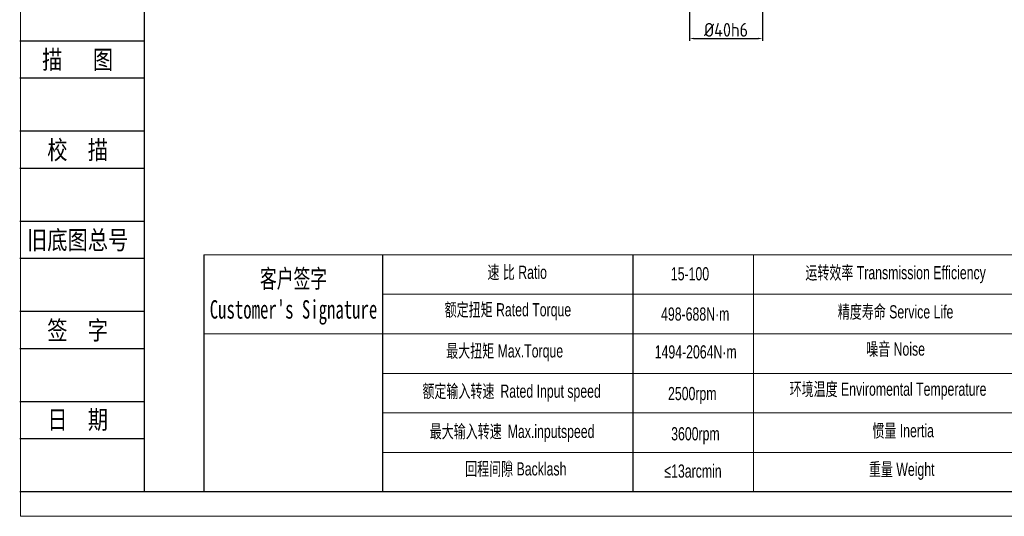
# Model space of a CAD drawing. Header units: millimetres. Extents: x 0 to 1135, y 0 to 802.
# Tile 1 of 17: x 0 to 538, y 0 to 272. Entities that reach past the tile are written whole.
import ezdxf
from ezdxf.enums import TextEntityAlignment as Align

# ---------------------------------------------------------------- set-up
doc = ezdxf.new("R2010")
doc.units = ezdxf.units.MM
for name, color, linetype in [('2细线层', 4, 'Continuous'), ('6文字层', 3, 'Continuous'), ('7标注层', 4, 'Continuous')]:
    doc.layers.add(name, color=color, linetype=linetype)
doc.layers.add('SLD-0', color=7, linetype='Continuous', lineweight=18)
doc.layers.add('图框_外框线', color=7, linetype='Continuous', lineweight=18)
doc.styles.add('宋体', font='txt', dxfattribs={"width": 0.8})
doc.styles.add('工程字', font='gbenor.shx', dxfattribs={"bigfont": 'gbcbig.shx'})
doc.styles.add('标准', font='arial.ttf', dxfattribs={"width": 0.667})
doc.dimstyles.new('ISO-25', dxfattribs={"dimtxt": 2.5, "dimasz": 2.5, "dimexe": 1.25, "dimexo": 0.625, "dimtad": 1, "dimtxsty": 'Standard', "dimcen": 2.5, "dimadec": 0, "dimazin": 0, "dimtfac": 1, "dimtmove": 0, "dimatfit": 3, "dimfxl": 1, "dimarcsym": 0})

# ---------------------------------------------------------------- blocks, each defined once
blk = doc.blocks.new('*D86')
at = {"layer": '6文字层', "color": 0, "lineweight": -2}
for p, q in [((365.91, 300.78), (365.91, 260.37)), ((405.91, 300.78), (405.91, 260.37)), ((368.41, 261.62), (403.41, 261.62))]:
    blk.add_line(p, q, dxfattribs=at)
at = {"layer": '6文字层', "color": 0}
for points in [[(368.41, 262.04), (368.41, 261.2), (365.91, 261.62)], [(403.41, 261.2), (403.41, 262.04), (405.91, 261.62)]]:
    blk.add_solid(points, dxfattribs=at)
at = {"layer": 'Defpoints', "color": 0}
for p in [(365.91, 301.41), (405.91, 301.41), (405.91, 261.62)]:
    blk.add_point(p, dxfattribs=at)
at = {"layer": '6文字层', "color": 0, "insert": (385.91, 266.37), "char_height": 7.5, "attachment_point": 5, "style": '工程字'}
blk.add_mtext('%%C40h6', dxfattribs=at)

msp = doc.modelspace()

# ---------------------------------------------------------------- linework, layer by layer
for p, q in [((198.0782, 143.1919), (198.0782, 13.4864)), ((334.9858, 143.1919), (334.9858, 13.4864))]:
    msp.add_line(p, q)
at = {"layer": '2细线层'}
for p, q in [((-0.4519, 260.3767), (67.5431, 260.3767)), ((-0.4519, 240.0464), (67.5431, 240.0464)), ((-0.4519, 211.0031), (67.5431, 211.0031)), ((-0.4519, 190.6727), (67.5431, 190.6727)), ((-0.4519, 161.6294), (67.5431, 161.6294)), ((-0.4519, 141.2991), (67.5431, 141.2991)), ((-0.4519, 112.2558), (67.5431, 112.2558)), ((-0.4519, 91.9255), (67.5431, 91.9255)), ((-0.4519, 62.8822), (67.5431, 62.8822)), ((-0.4519, 42.5519), (67.5431, 42.5519)), ((-0.4519, 13.5086), (67.5431, 13.5086))]:
    msp.add_line(p, q, dxfattribs=at)
at = {"layer": '7标注层', "color": 0}
msp.add_line((100.2356, 143.1919), (100.2356, 13.5086), dxfattribs=at)
at = {"layer": 'SLD-0'}
msp.add_line((400.9503, 143.1919), (400.9503, 13.5234), dxfattribs=at)
at = {"layer": '图框_外框线'}
for p, q in [((100.2356, 143.1919), (1121.2159, 143.1919)), ((198.0782, 121.5542), (771.89, 121.5542)), ((100.2356, 99.9165), (1121.2159, 99.9165)), ((198.0782, 78.2788), (1121.2159, 78.2788)), ((198.0782, 56.6411), (1121.2159, 56.6411)), ((198.0782, 35.0034), (1121.2159, 35.0034))]:
    msp.add_line(p, q, dxfattribs=at)
at = {"layer": '图框_外框线', "color": 3}
msp.add_lwpolyline([(0, 0), (1134.7245, 0), (1134.7245, 802.4123), (0, 802.4123)], close=True, dxfattribs=at)
at = {"layer": '图框_外框线', "color": 3, "lineweight": 25}
msp.add_lwpolyline([(67.5431, 13.5086), (1121.2159, 13.5086), (1121.2159, 788.9037), (67.5431, 788.9037)], close=True, dxfattribs=at)

# ---------------------------------------------------------------- texts
at = {"layer": '6文字层', "color": 3, "style": '宋体', "width": 0.8}
for s, p in [('描   图', (31.239, 250.2115)), ('校  描', (31.239, 200.8379)), ('旧底图总号', (31.239, 151.4643)), ('签  字', (31.239, 102.0907)), ('日  期', (31.2571, 53.0069))]:
    msp.add_text(s, height=10.16515, dxfattribs=at).set_placement(p, align=Align.MIDDLE)
at = {"layer": 'SLD-0', "color": 1, "attachment_point": 2, "style": '标准'}
for s, insert, char_height, width in [("{\\fSimSun|b1|i0|c134|p2;客户签字\\PCustomer's Signature}", (149.3255, 135.1858), 10.097596, 125.615141), ('速 比 Ratio', (271.6619, 137.2422), 7.21257, 58.933256), ('15-100', (366.1863, 136.4102), 7.21257, 30.666336), ('运转效率 Transmission Efficiency', (478.6378, 137.0205), 7.212569, 122.567173), ('{\\fSimSun|b0|i0|c134|p2;额定扭矩} Rated Torque', (266.5921, 116.7239), 7.212569, 80.988672), ('498-688N·m', (369.0469, 114.3586), 7.21257, 30.666336), ('精度寿命 Service Life', (478.6378, 115.585), 7.212569, 122.567173), ('{\\fSimSun|b0|i0|c134|p2;最大扭矩} Max.Torque', (264.8177, 94.1792), 7.212569, 93.157011), ('1494-2064N·m', (369.3028, 93.641), 7.212569, 30.666336), ('噪音 Noise', (478.6378, 95.1826), 7.21257, 122.567173), ('{\\fSimSun|b0|i0|c134|p2;额定输入转速 }Rated Input speed', (268.62, 72.1412), 7.212569, 132.704583), ('2500rpm', (367.4337, 70.8292), 7.21257, 30.666336), ('环境温度 Enviromental Temperature', (474.5028, 73.2307), 7.212569, 122.567173), ('{\\fSimSun|b0|i0|c134|p2;最大输入转速 }Max.inputspeed ', (268.8735, 50.1031), 7.212569, 122.057195), ('3600rpm', (369.1551, 48.8061), 7.21257, 55.352412), ('惯量 Inertia', (482.7728, 50.5039), 7.21257, 122.567173), ('回程间隙 Backlash', (270.9014, 29.5849), 7.212569, 58.933256), ('≤13arcmin ', (367.8362, 28.39), 7.21257, 30.666336), ('重量 Weight', (481.9975, 29.3267), 7.21257, 122.567173)]:
    msp.add_mtext(s, dxfattribs=dict(at, insert=insert, char_height=char_height, width=width))

# ---------------------------------------------------------------- dimensions: what is measured, and where the dimension line sits
at = {"layer": '6文字层'}
dim = msp.add_linear_dim(base=(405.9122, 261.6187), p1=(365.9122, 301.4063), p2=(405.9122, 301.4063), text='%%C<>h6', dimstyle='ISO-25', override={"dimtxt": 7.5, "dimgap": 1, "dimtxsty": '工程字'}, dxfattribs=at)
dim.commit()
dim.dimension.update_dxf_attribs({"geometry": '*D86', "text_midpoint": (385.9122, 261.6187), "dimtype": 160})

doc.saveas('drawing.dxf')
